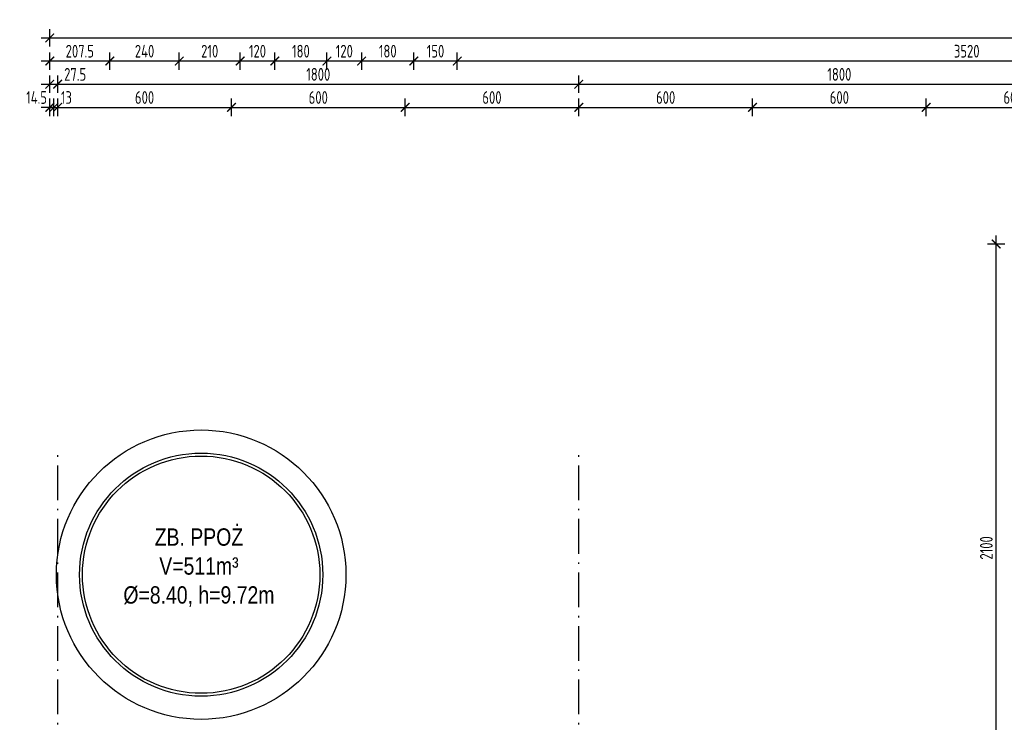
# Model space of a CAD drawing. Extents: x 153948 to 285449, y -89387 to -60195.
# Tile 51 of 100: x 248589 to 251990, y -74312 to -71884. Entities that reach past the tile are written whole.
import ezdxf

# ---------------------------------------------------------------- set-up
doc = ezdxf.new("R2010")
doc.units = 0
doc.header["$LTSCALE"] = 100
doc.header["$MEASUREMENT"] = 0
doc.header["$PDMODE"] = 1
doc.linetypes.add('ACAD_ISO10W100', pattern=[18.5, 12, -3, 0.5, -3])
doc.linetypes.add('DASHED2', pattern=[0.375, 0.25, -0.125])
doc.layers.get('0').update_dxf_attribs({"linetype": 'CONTINUOUS'})
doc.layers.get('DEFPOINTS').update_dxf_attribs({"linetype": 'CONTINUOUS'})
for name, color, linetype in [('ELEM. ZEW.', 3, 'CONTINUOUS'), ('FUNDAMENTY', 5, 'DASHED2'), ('OSIE', 8, 'ACAD_ISO10W100'), ('R-----OP', 2, 'CONTINUOUS'), ('WYMIARY', 1, 'CONTINUOUS')]:
    doc.layers.add(name, color=color, linetype=linetype)
doc.styles.add('DYBY-NORMALNY-0-8-N', font='ROMANS.SHX', dxfattribs={"width": 0.8})
doc.styles.add('STYLE2', font='isocp.shx', dxfattribs={"width": 0.8})
doc.dimstyles.new('KRESKI_100', dxfattribs={"dimscale": 20, "dimtxt": 2.2, "dimasz": 1.5, "dimexe": 1.5, "dimexo": 1.5, "dimgap": 0.6, "dimtad": 1, "dimdec": 1, "dimrnd": 0.5, "dimdsep": 46, "dimtxsty": 'STYLE2', "dimblk1": 'ARCHTICK', "dimblk2": 'ARCHTICK', "dimsah": 1, "dimcen": 2.5, "dimdle": 1.5, "dimclrd": 10, "dimclre": 10, "dimclrt": 15, "dimadec": 0, "dimazin": 0, "dimtfac": 1, "dimtdec": 1, "dimtmove": 1, "dimatfit": 3, "dimldrblk": 'ARCHTICK', "dimfxl": 1.5, "dimfxlon": 1, "dimtolj": 1, "dimtzin": 0, "dimarcsym": 0})

# ---------------------------------------------------------------- blocks, each defined once
blk = doc.blocks.new('_ARCHTICK')
at = {"color": 0, "linetype": 'ByBlock', "const_width": 0.15}
blk.add_lwpolyline([(-0.5, -0.5), (0.5, 0.5)], dxfattribs=at)
blk = doc.blocks.new('*D81')
at = {"layer": 'DEFPOINTS', "color": 0, "ltscale": 0.1, "transparency": 16777216}
for p in [(260307.9, -71947), (248692.9, -74816), (260307.9, -74816)]:
    blk.add_point(p, dxfattribs=at)
at = {"layer": 'WYMIARY', "color": 10, "lineweight": -2, "ltscale": 0.1, "transparency": 16777216}
for p, q in [((248692.9, -71977), (248692.9, -71917)), ((260307.9, -71977), (260307.9, -71917)), ((248662.9, -71947), (260337.9, -71947))]:
    blk.add_line(p, q, dxfattribs=at)
at = {"layer": 'WYMIARY', "color": 10, "lineweight": -2, "ltscale": 0.1, "transparency": 16777216, "xscale": 30, "yscale": 30, "zscale": 30, "rotation": 180}
blk.add_blockref('_ARCHTICK', (248692.9, -71947), dxfattribs=at)
at = {"layer": 'WYMIARY', "color": 10, "lineweight": -2, "ltscale": 0.1, "transparency": 16777216, "xscale": 30, "yscale": 30, "zscale": 30}
blk.add_blockref('_ARCHTICK', (260307.9, -71947), dxfattribs=at)
at = {"layer": 'WYMIARY', "color": 15, "ltscale": 0.1, "transparency": 16777216, "insert": (254500.4, -71913), "char_height": 44, "attachment_point": 5, "style": 'STYLE2'}
blk.add_mtext('\\A1;11615', dxfattribs=at)
blk = doc.blocks.new('*D93')
at = {"layer": 'DEFPOINTS', "color": 0, "ltscale": 0.1, "transparency": 16777216}
for p in [(250100.4, -72027), (250100.4, -72107), (253620.4, -72107)]:
    blk.add_point(p, dxfattribs=at)
at = {"layer": 'WYMIARY', "color": 10, "lineweight": -2, "ltscale": 0.1, "transparency": 16777216}
for p, q in [((250100.4, -72057), (250100.4, -71997)), ((253620.4, -72057), (253620.4, -71997)), ((253650.4, -72027), (250070.4, -72027))]:
    blk.add_line(p, q, dxfattribs=at)
at = {"layer": 'WYMIARY', "color": 10, "lineweight": -2, "ltscale": 0.1, "transparency": 16777216, "xscale": 30, "yscale": 30, "zscale": 30, "rotation": 180}
blk.add_blockref('_ARCHTICK', (250100.4, -72027), dxfattribs=at)
at = {"layer": 'WYMIARY', "color": 10, "lineweight": -2, "ltscale": 0.1, "transparency": 16777216, "xscale": 30, "yscale": 30, "zscale": 30}
blk.add_blockref('_ARCHTICK', (253620.4, -72027), dxfattribs=at)
at = {"layer": 'WYMIARY', "color": 15, "ltscale": 0.1, "transparency": 16777216, "insert": (251860.4, -71993), "char_height": 44, "attachment_point": 5, "style": 'STYLE2'}
blk.add_mtext('\\A1;3520', dxfattribs=at)
blk = doc.blocks.new('*D94')
at = {"layer": 'DEFPOINTS', "color": 0, "ltscale": 0.1, "transparency": 16777216}
for p in [(249950.4, -72027), (249950.4, -72107), (250100.4, -72107)]:
    blk.add_point(p, dxfattribs=at)
at = {"layer": 'WYMIARY', "color": 10, "lineweight": -2, "ltscale": 0.1, "transparency": 16777216}
for p, q in [((249950.4, -72057), (249950.4, -71997)), ((250100.4, -72057), (250100.4, -71997)), ((250130.4, -72027), (249920.4, -72027))]:
    blk.add_line(p, q, dxfattribs=at)
at = {"layer": 'WYMIARY', "color": 10, "lineweight": -2, "ltscale": 0.1, "transparency": 16777216, "xscale": 30, "yscale": 30, "zscale": 30, "rotation": 180}
blk.add_blockref('_ARCHTICK', (249950.4, -72027), dxfattribs=at)
at = {"layer": 'WYMIARY', "color": 10, "lineweight": -2, "ltscale": 0.1, "transparency": 16777216, "xscale": 30, "yscale": 30, "zscale": 30}
blk.add_blockref('_ARCHTICK', (250100.4, -72027), dxfattribs=at)
at = {"layer": 'WYMIARY', "color": 15, "ltscale": 0.1, "transparency": 16777216, "insert": (250025.4, -71993), "char_height": 44, "attachment_point": 5, "style": 'STYLE2'}
blk.add_mtext('\\A1;150', dxfattribs=at)
blk = doc.blocks.new('*D95')
at = {"layer": 'DEFPOINTS', "color": 0, "ltscale": 0.1, "transparency": 16777216}
for p in [(249770.4, -72027), (249770.4, -72107), (249950.4, -72107)]:
    blk.add_point(p, dxfattribs=at)
at = {"layer": 'WYMIARY', "color": 10, "lineweight": -2, "ltscale": 0.1, "transparency": 16777216}
for p, q in [((249770.4, -72057), (249770.4, -71997)), ((249950.4, -72057), (249950.4, -71997)), ((249980.4, -72027), (249740.4, -72027))]:
    blk.add_line(p, q, dxfattribs=at)
at = {"layer": 'WYMIARY', "color": 10, "lineweight": -2, "ltscale": 0.1, "transparency": 16777216, "xscale": 30, "yscale": 30, "zscale": 30, "rotation": 180}
blk.add_blockref('_ARCHTICK', (249770.4, -72027), dxfattribs=at)
at = {"layer": 'WYMIARY', "color": 10, "lineweight": -2, "ltscale": 0.1, "transparency": 16777216, "xscale": 30, "yscale": 30, "zscale": 30}
blk.add_blockref('_ARCHTICK', (249950.4, -72027), dxfattribs=at)
at = {"layer": 'WYMIARY', "color": 15, "ltscale": 0.1, "transparency": 16777216, "insert": (249860.4, -71993), "char_height": 44, "attachment_point": 5, "style": 'STYLE2'}
blk.add_mtext('\\A1;180', dxfattribs=at)
blk = doc.blocks.new('*D96')
at = {"layer": 'DEFPOINTS', "color": 0, "ltscale": 0.1, "transparency": 16777216}
for p in [(249650.4, -72027), (249650.4, -72107), (249770.4, -72107)]:
    blk.add_point(p, dxfattribs=at)
at = {"layer": 'WYMIARY', "color": 10, "lineweight": -2, "ltscale": 0.1, "transparency": 16777216}
for p, q in [((249650.4, -72057), (249650.4, -71997)), ((249770.4, -72057), (249770.4, -71997)), ((249800.4, -72027), (249620.4, -72027))]:
    blk.add_line(p, q, dxfattribs=at)
at = {"layer": 'WYMIARY', "color": 10, "lineweight": -2, "ltscale": 0.1, "transparency": 16777216, "xscale": 30, "yscale": 30, "zscale": 30, "rotation": 180}
blk.add_blockref('_ARCHTICK', (249650.4, -72027), dxfattribs=at)
at = {"layer": 'WYMIARY', "color": 10, "lineweight": -2, "ltscale": 0.1, "transparency": 16777216, "xscale": 30, "yscale": 30, "zscale": 30}
blk.add_blockref('_ARCHTICK', (249770.4, -72027), dxfattribs=at)
at = {"layer": 'WYMIARY', "color": 15, "ltscale": 0.1, "transparency": 16777216, "insert": (249710.4, -71993), "char_height": 44, "attachment_point": 5, "style": 'STYLE2'}
blk.add_mtext('\\A1;120', dxfattribs=at)
blk = doc.blocks.new('*D97')
at = {"layer": 'DEFPOINTS', "color": 0, "ltscale": 0.1, "transparency": 16777216}
for p in [(249470.4, -72027), (249470.4, -72107), (249650.4, -72107)]:
    blk.add_point(p, dxfattribs=at)
at = {"layer": 'WYMIARY', "color": 10, "lineweight": -2, "ltscale": 0.1, "transparency": 16777216}
for p, q in [((249470.4, -72057), (249470.4, -71997)), ((249650.4, -72057), (249650.4, -71997)), ((249680.4, -72027), (249440.4, -72027))]:
    blk.add_line(p, q, dxfattribs=at)
at = {"layer": 'WYMIARY', "color": 10, "lineweight": -2, "ltscale": 0.1, "transparency": 16777216, "xscale": 30, "yscale": 30, "zscale": 30, "rotation": 180}
blk.add_blockref('_ARCHTICK', (249470.4, -72027), dxfattribs=at)
at = {"layer": 'WYMIARY', "color": 10, "lineweight": -2, "ltscale": 0.1, "transparency": 16777216, "xscale": 30, "yscale": 30, "zscale": 30}
blk.add_blockref('_ARCHTICK', (249650.4, -72027), dxfattribs=at)
at = {"layer": 'WYMIARY', "color": 15, "ltscale": 0.1, "transparency": 16777216, "insert": (249560.4, -71993), "char_height": 44, "attachment_point": 5, "style": 'STYLE2'}
blk.add_mtext('\\A1;180', dxfattribs=at)
blk = doc.blocks.new('*D98')
at = {"layer": 'DEFPOINTS', "color": 0, "ltscale": 0.1, "transparency": 16777216}
for p in [(249350.4, -72027), (249350.4, -72107), (249470.4, -72107)]:
    blk.add_point(p, dxfattribs=at)
at = {"layer": 'WYMIARY', "color": 10, "lineweight": -2, "ltscale": 0.1, "transparency": 16777216}
for p, q in [((249350.4, -72057), (249350.4, -71997)), ((249470.4, -72057), (249470.4, -71997)), ((249500.4, -72027), (249320.4, -72027))]:
    blk.add_line(p, q, dxfattribs=at)
at = {"layer": 'WYMIARY', "color": 10, "lineweight": -2, "ltscale": 0.1, "transparency": 16777216, "xscale": 30, "yscale": 30, "zscale": 30, "rotation": 180}
blk.add_blockref('_ARCHTICK', (249350.4, -72027), dxfattribs=at)
at = {"layer": 'WYMIARY', "color": 10, "lineweight": -2, "ltscale": 0.1, "transparency": 16777216, "xscale": 30, "yscale": 30, "zscale": 30}
blk.add_blockref('_ARCHTICK', (249470.4, -72027), dxfattribs=at)
at = {"layer": 'WYMIARY', "color": 15, "ltscale": 0.1, "transparency": 16777216, "insert": (249410.4, -71993), "char_height": 44, "attachment_point": 5, "style": 'STYLE2'}
blk.add_mtext('\\A1;120', dxfattribs=at)
blk = doc.blocks.new('*D99')
at = {"layer": 'DEFPOINTS', "color": 0, "ltscale": 0.1, "transparency": 16777216}
for p in [(249140.4, -72027), (249140.4, -72107), (249350.4, -72107)]:
    blk.add_point(p, dxfattribs=at)
at = {"layer": 'WYMIARY', "color": 10, "lineweight": -2, "ltscale": 0.1, "transparency": 16777216}
for p, q in [((249140.4, -72057), (249140.4, -71997)), ((249350.4, -72057), (249350.4, -71997)), ((249380.4, -72027), (249110.4, -72027))]:
    blk.add_line(p, q, dxfattribs=at)
at = {"layer": 'WYMIARY', "color": 10, "lineweight": -2, "ltscale": 0.1, "transparency": 16777216, "xscale": 30, "yscale": 30, "zscale": 30, "rotation": 180}
blk.add_blockref('_ARCHTICK', (249140.4, -72027), dxfattribs=at)
at = {"layer": 'WYMIARY', "color": 10, "lineweight": -2, "ltscale": 0.1, "transparency": 16777216, "xscale": 30, "yscale": 30, "zscale": 30}
blk.add_blockref('_ARCHTICK', (249350.4, -72027), dxfattribs=at)
at = {"layer": 'WYMIARY', "color": 15, "ltscale": 0.1, "transparency": 16777216, "insert": (249245.4, -71993), "char_height": 44, "attachment_point": 5, "style": 'STYLE2'}
blk.add_mtext('\\A1;210', dxfattribs=at)
blk = doc.blocks.new('*D100')
at = {"layer": 'DEFPOINTS', "color": 0, "ltscale": 0.1, "transparency": 16777216}
for p in [(248900.4, -72027), (248900.4, -72107), (249140.4, -72107)]:
    blk.add_point(p, dxfattribs=at)
at = {"layer": 'WYMIARY', "color": 10, "lineweight": -2, "ltscale": 0.1, "transparency": 16777216}
for p, q in [((248900.4, -72057), (248900.4, -71997)), ((249140.4, -72057), (249140.4, -71997)), ((249170.4, -72027), (248870.4, -72027))]:
    blk.add_line(p, q, dxfattribs=at)
at = {"layer": 'WYMIARY', "color": 10, "lineweight": -2, "ltscale": 0.1, "transparency": 16777216, "xscale": 30, "yscale": 30, "zscale": 30, "rotation": 180}
blk.add_blockref('_ARCHTICK', (248900.4, -72027), dxfattribs=at)
at = {"layer": 'WYMIARY', "color": 10, "lineweight": -2, "ltscale": 0.1, "transparency": 16777216, "xscale": 30, "yscale": 30, "zscale": 30}
blk.add_blockref('_ARCHTICK', (249140.4, -72027), dxfattribs=at)
at = {"layer": 'WYMIARY', "color": 15, "ltscale": 0.1, "transparency": 16777216, "insert": (249020.4, -71993), "char_height": 44, "attachment_point": 5, "style": 'STYLE2'}
blk.add_mtext('\\A1;240', dxfattribs=at)
blk = doc.blocks.new('*D101')
at = {"layer": 'DEFPOINTS', "color": 0, "ltscale": 0.1, "transparency": 16777216}
for p in [(248692.9, -72027), (248692.9, -74816), (248900.4, -74816)]:
    blk.add_point(p, dxfattribs=at)
at = {"layer": 'WYMIARY', "color": 10, "lineweight": -2, "ltscale": 0.1, "transparency": 16777216}
for p, q in [((248692.9, -72057), (248692.9, -71997)), ((248900.4, -72057), (248900.4, -71997)), ((248930.4, -72027), (248662.9, -72027))]:
    blk.add_line(p, q, dxfattribs=at)
at = {"layer": 'WYMIARY', "color": 10, "lineweight": -2, "ltscale": 0.1, "transparency": 16777216, "xscale": 30, "yscale": 30, "zscale": 30, "rotation": 180}
blk.add_blockref('_ARCHTICK', (248692.9, -72027), dxfattribs=at)
at = {"layer": 'WYMIARY', "color": 10, "lineweight": -2, "ltscale": 0.1, "transparency": 16777216, "xscale": 30, "yscale": 30, "zscale": 30}
blk.add_blockref('_ARCHTICK', (248900.4, -72027), dxfattribs=at)
at = {"layer": 'WYMIARY', "color": 15, "ltscale": 0.1, "transparency": 16777216, "insert": (248796.7, -71993), "char_height": 44, "attachment_point": 5, "style": 'STYLE2'}
blk.add_mtext('\\A1;207.5', dxfattribs=at)
blk = doc.blocks.new('*D102')
at = {"layer": 'DEFPOINTS', "color": 0, "ltscale": 0.1, "transparency": 16777216}
for p in [(248720.4, -72107), (248720.4, -72187), (248692.9, -74816)]:
    blk.add_point(p, dxfattribs=at)
at = {"layer": 'WYMIARY', "color": 10, "lineweight": -2, "ltscale": 0.1, "transparency": 16777216}
for p, q in [((248692.9, -72137), (248692.9, -72077)), ((248720.4, -72137), (248720.4, -72077)), ((248662.9, -72107), (248750.4, -72107))]:
    blk.add_line(p, q, dxfattribs=at)
at = {"layer": 'WYMIARY', "color": 10, "lineweight": -2, "ltscale": 0.1, "transparency": 16777216, "xscale": 30, "yscale": 30, "zscale": 30, "rotation": 180}
blk.add_blockref('_ARCHTICK', (248692.9, -72107), dxfattribs=at)
at = {"layer": 'WYMIARY', "color": 10, "lineweight": -2, "ltscale": 0.1, "transparency": 16777216, "xscale": 30, "yscale": 30, "zscale": 30}
blk.add_blockref('_ARCHTICK', (248720.4, -72107), dxfattribs=at)
at = {"layer": 'WYMIARY', "color": 15, "ltscale": 0.1, "transparency": 16777216, "insert": (248780.6, -72073), "char_height": 44, "attachment_point": 5, "style": 'STYLE2'}
blk.add_mtext('\\A1;27.5', dxfattribs=at)
blk = doc.blocks.new('*D103')
at = {"layer": 'DEFPOINTS', "color": 0, "ltscale": 0.1, "transparency": 16777216}
for p in [(250520.4, -72107), (248720.4, -72187), (250520.4, -72187)]:
    blk.add_point(p, dxfattribs=at)
at = {"layer": 'WYMIARY', "color": 10, "lineweight": -2, "ltscale": 0.1, "transparency": 16777216}
for p, q in [((248720.4, -72137), (248720.4, -72077)), ((250520.4, -72137), (250520.4, -72077)), ((248690.4, -72107), (250550.4, -72107))]:
    blk.add_line(p, q, dxfattribs=at)
at = {"layer": 'WYMIARY', "color": 10, "lineweight": -2, "ltscale": 0.1, "transparency": 16777216, "xscale": 30, "yscale": 30, "zscale": 30, "rotation": 180}
blk.add_blockref('_ARCHTICK', (248720.4, -72107), dxfattribs=at)
at = {"layer": 'WYMIARY', "color": 10, "lineweight": -2, "ltscale": 0.1, "transparency": 16777216, "xscale": 30, "yscale": 30, "zscale": 30}
blk.add_blockref('_ARCHTICK', (250520.4, -72107), dxfattribs=at)
at = {"layer": 'WYMIARY', "color": 15, "ltscale": 0.1, "transparency": 16777216, "insert": (249620.4, -72073), "char_height": 44, "attachment_point": 5, "style": 'STYLE2'}
blk.add_mtext('\\A1;1800', dxfattribs=at)
blk = doc.blocks.new('*D104')
at = {"layer": 'DEFPOINTS', "color": 0, "ltscale": 0.1, "transparency": 16777216}
for p in [(252320.4, -72107), (250520.4, -72187), (252320.4, -72187)]:
    blk.add_point(p, dxfattribs=at)
at = {"layer": 'WYMIARY', "color": 10, "lineweight": -2, "ltscale": 0.1, "transparency": 16777216}
for p, q in [((250520.4, -72137), (250520.4, -72077)), ((252320.4, -72137), (252320.4, -72077)), ((250490.4, -72107), (252350.4, -72107))]:
    blk.add_line(p, q, dxfattribs=at)
at = {"layer": 'WYMIARY', "color": 10, "lineweight": -2, "ltscale": 0.1, "transparency": 16777216, "xscale": 30, "yscale": 30, "zscale": 30, "rotation": 180}
blk.add_blockref('_ARCHTICK', (250520.4, -72107), dxfattribs=at)
at = {"layer": 'WYMIARY', "color": 10, "lineweight": -2, "ltscale": 0.1, "transparency": 16777216, "xscale": 30, "yscale": 30, "zscale": 30}
blk.add_blockref('_ARCHTICK', (252320.4, -72107), dxfattribs=at)
at = {"layer": 'WYMIARY', "color": 15, "ltscale": 0.1, "transparency": 16777216, "insert": (251420.4, -72073), "char_height": 44, "attachment_point": 5, "style": 'STYLE2'}
blk.add_mtext('\\A1;1800', dxfattribs=at)
blk = doc.blocks.new('*D112')
at = {"layer": 'DEFPOINTS', "color": 0, "ltscale": 0.1, "transparency": 16777216}
for p in [(248707.4, -72187), (248707.4, -72267), (248692.9, -74816)]:
    blk.add_point(p, dxfattribs=at)
at = {"layer": 'WYMIARY', "color": 10, "lineweight": -2, "ltscale": 0.1, "transparency": 16777216}
for p, q in [((248692.9, -72217), (248692.9, -72157)), ((248707.4, -72217), (248707.4, -72157)), ((248692.9, -72187), (248662.9, -72187)), ((248692.9, -72187), (248707.4, -72187)), ((248707.4, -72187), (248737.4, -72187))]:
    blk.add_line(p, q, dxfattribs=at)
at = {"layer": 'WYMIARY', "color": 10, "lineweight": -2, "ltscale": 0.1, "transparency": 16777216, "xscale": 30, "yscale": 30, "zscale": 30}
blk.add_blockref('_ARCHTICK', (248692.9, -72187), dxfattribs=at)
at = {"layer": 'WYMIARY', "color": 10, "lineweight": -2, "ltscale": 0.1, "transparency": 16777216, "xscale": 30, "yscale": 30, "zscale": 30, "rotation": 180}
blk.add_blockref('_ARCHTICK', (248707.4, -72187), dxfattribs=at)
at = {"layer": 'WYMIARY', "color": 15, "ltscale": 0.1, "transparency": 16777216, "insert": (248647.4, -72153), "char_height": 44, "attachment_point": 5, "style": 'STYLE2'}
blk.add_mtext('\\A1;14.5', dxfattribs=at)
blk = doc.blocks.new('*D113')
at = {"layer": 'DEFPOINTS', "color": 0, "ltscale": 0.1, "transparency": 16777216}
for p in [(248720.4, -72187), (248707.4, -72267), (248720.4, -72267)]:
    blk.add_point(p, dxfattribs=at)
at = {"layer": 'WYMIARY', "color": 10, "lineweight": -2, "ltscale": 0.1, "transparency": 16777216}
for p, q in [((248707.4, -72217), (248707.4, -72157)), ((248720.4, -72217), (248720.4, -72157)), ((248707.4, -72187), (248677.4, -72187)), ((248707.4, -72187), (248720.4, -72187)), ((248720.4, -72187), (248750.4, -72187))]:
    blk.add_line(p, q, dxfattribs=at)
at = {"layer": 'WYMIARY', "color": 10, "lineweight": -2, "ltscale": 0.1, "transparency": 16777216, "xscale": 30, "yscale": 30, "zscale": 30}
blk.add_blockref('_ARCHTICK', (248707.4, -72187), dxfattribs=at)
at = {"layer": 'WYMIARY', "color": 10, "lineweight": -2, "ltscale": 0.1, "transparency": 16777216, "xscale": 30, "yscale": 30, "zscale": 30, "rotation": 180}
blk.add_blockref('_ARCHTICK', (248720.4, -72187), dxfattribs=at)
at = {"layer": 'WYMIARY', "color": 15, "ltscale": 0.1, "transparency": 16777216, "insert": (248750.4, -72153), "char_height": 44, "attachment_point": 5, "style": 'STYLE2'}
blk.add_mtext('\\A1;13', dxfattribs=at)
blk = doc.blocks.new('*D114')
at = {"layer": 'DEFPOINTS', "color": 0, "ltscale": 0.1, "transparency": 16777216}
for p in [(249320.4, -72187), (249320.4, -72267), (248720.4, -72347)]:
    blk.add_point(p, dxfattribs=at)
at = {"layer": 'WYMIARY', "color": 10, "lineweight": -2, "ltscale": 0.1, "transparency": 16777216}
for p, q in [((248720.4, -72217), (248720.4, -72157)), ((249320.4, -72217), (249320.4, -72157)), ((248690.4, -72187), (249350.4, -72187))]:
    blk.add_line(p, q, dxfattribs=at)
at = {"layer": 'WYMIARY', "color": 10, "lineweight": -2, "ltscale": 0.1, "transparency": 16777216, "xscale": 30, "yscale": 30, "zscale": 30, "rotation": 180}
blk.add_blockref('_ARCHTICK', (248720.4, -72187), dxfattribs=at)
at = {"layer": 'WYMIARY', "color": 10, "lineweight": -2, "ltscale": 0.1, "transparency": 16777216, "xscale": 30, "yscale": 30, "zscale": 30}
blk.add_blockref('_ARCHTICK', (249320.4, -72187), dxfattribs=at)
at = {"layer": 'WYMIARY', "color": 15, "ltscale": 0.1, "transparency": 16777216, "insert": (249020.4, -72153), "char_height": 44, "attachment_point": 5, "style": 'STYLE2'}
blk.add_mtext('\\A1;600', dxfattribs=at)
blk = doc.blocks.new('*D115')
at = {"layer": 'DEFPOINTS', "color": 0, "ltscale": 0.1, "transparency": 16777216}
for p in [(249920.4, -72187), (249320.4, -72267), (249920.4, -72267)]:
    blk.add_point(p, dxfattribs=at)
at = {"layer": 'WYMIARY', "color": 10, "lineweight": -2, "ltscale": 0.1, "transparency": 16777216}
for p, q in [((249320.4, -72217), (249320.4, -72157)), ((249920.4, -72217), (249920.4, -72157)), ((249290.4, -72187), (249950.4, -72187))]:
    blk.add_line(p, q, dxfattribs=at)
at = {"layer": 'WYMIARY', "color": 10, "lineweight": -2, "ltscale": 0.1, "transparency": 16777216, "xscale": 30, "yscale": 30, "zscale": 30, "rotation": 180}
blk.add_blockref('_ARCHTICK', (249320.4, -72187), dxfattribs=at)
at = {"layer": 'WYMIARY', "color": 10, "lineweight": -2, "ltscale": 0.1, "transparency": 16777216, "xscale": 30, "yscale": 30, "zscale": 30}
blk.add_blockref('_ARCHTICK', (249920.4, -72187), dxfattribs=at)
at = {"layer": 'WYMIARY', "color": 15, "ltscale": 0.1, "transparency": 16777216, "insert": (249620.4, -72153), "char_height": 44, "attachment_point": 5, "style": 'STYLE2'}
blk.add_mtext('\\A1;600', dxfattribs=at)
blk = doc.blocks.new('*D116')
at = {"layer": 'DEFPOINTS', "color": 0, "ltscale": 0.1, "transparency": 16777216}
for p in [(250520.4, -72187), (250520.4, -72267), (249920.4, -74482.3)]:
    blk.add_point(p, dxfattribs=at)
at = {"layer": 'WYMIARY', "color": 10, "lineweight": -2, "ltscale": 0.1, "transparency": 16777216}
for p, q in [((249920.4, -72217), (249920.4, -72157)), ((250520.4, -72217), (250520.4, -72157)), ((249890.4, -72187), (250550.4, -72187))]:
    blk.add_line(p, q, dxfattribs=at)
at = {"layer": 'WYMIARY', "color": 10, "lineweight": -2, "ltscale": 0.1, "transparency": 16777216, "xscale": 30, "yscale": 30, "zscale": 30, "rotation": 180}
blk.add_blockref('_ARCHTICK', (249920.4, -72187), dxfattribs=at)
at = {"layer": 'WYMIARY', "color": 10, "lineweight": -2, "ltscale": 0.1, "transparency": 16777216, "xscale": 30, "yscale": 30, "zscale": 30}
blk.add_blockref('_ARCHTICK', (250520.4, -72187), dxfattribs=at)
at = {"layer": 'WYMIARY', "color": 15, "ltscale": 0.1, "transparency": 16777216, "insert": (250220.4, -72153), "char_height": 44, "attachment_point": 5, "style": 'STYLE2'}
blk.add_mtext('\\A1;600', dxfattribs=at)
blk = doc.blocks.new('*D117')
at = {"layer": 'DEFPOINTS', "color": 0, "ltscale": 0.1, "transparency": 16777216}
for p in [(251120.4, -72187), (250520.4, -72267), (251120.4, -72267)]:
    blk.add_point(p, dxfattribs=at)
at = {"layer": 'WYMIARY', "color": 10, "lineweight": -2, "ltscale": 0.1, "transparency": 16777216}
for p, q in [((250520.4, -72217), (250520.4, -72157)), ((251120.4, -72217), (251120.4, -72157)), ((250490.4, -72187), (251150.4, -72187))]:
    blk.add_line(p, q, dxfattribs=at)
at = {"layer": 'WYMIARY', "color": 10, "lineweight": -2, "ltscale": 0.1, "transparency": 16777216, "xscale": 30, "yscale": 30, "zscale": 30, "rotation": 180}
blk.add_blockref('_ARCHTICK', (250520.4, -72187), dxfattribs=at)
at = {"layer": 'WYMIARY', "color": 10, "lineweight": -2, "ltscale": 0.1, "transparency": 16777216, "xscale": 30, "yscale": 30, "zscale": 30}
blk.add_blockref('_ARCHTICK', (251120.4, -72187), dxfattribs=at)
at = {"layer": 'WYMIARY', "color": 15, "ltscale": 0.1, "transparency": 16777216, "insert": (250820.4, -72153), "char_height": 44, "attachment_point": 5, "style": 'STYLE2'}
blk.add_mtext('\\A1;600', dxfattribs=at)
blk = doc.blocks.new('*D118')
at = {"layer": 'DEFPOINTS', "color": 0, "ltscale": 0.1, "transparency": 16777216}
for p in [(251720.4, -72187), (251120.4, -72267), (251720.4, -72267)]:
    blk.add_point(p, dxfattribs=at)
at = {"layer": 'WYMIARY', "color": 10, "lineweight": -2, "ltscale": 0.1, "transparency": 16777216}
for p, q in [((251120.4, -72217), (251120.4, -72157)), ((251720.4, -72217), (251720.4, -72157)), ((251090.4, -72187), (251750.4, -72187))]:
    blk.add_line(p, q, dxfattribs=at)
at = {"layer": 'WYMIARY', "color": 10, "lineweight": -2, "ltscale": 0.1, "transparency": 16777216, "xscale": 30, "yscale": 30, "zscale": 30, "rotation": 180}
blk.add_blockref('_ARCHTICK', (251120.4, -72187), dxfattribs=at)
at = {"layer": 'WYMIARY', "color": 10, "lineweight": -2, "ltscale": 0.1, "transparency": 16777216, "xscale": 30, "yscale": 30, "zscale": 30}
blk.add_blockref('_ARCHTICK', (251720.4, -72187), dxfattribs=at)
at = {"layer": 'WYMIARY', "color": 15, "ltscale": 0.1, "transparency": 16777216, "insert": (251420.4, -72153), "char_height": 44, "attachment_point": 5, "style": 'STYLE2'}
blk.add_mtext('\\A1;600', dxfattribs=at)
blk = doc.blocks.new('*D119')
at = {"layer": 'DEFPOINTS', "color": 0, "ltscale": 0.1, "transparency": 16777216}
for p in [(252320.4, -72187), (252320.4, -72267), (251720.4, -74482.3)]:
    blk.add_point(p, dxfattribs=at)
at = {"layer": 'WYMIARY', "color": 10, "lineweight": -2, "ltscale": 0.1, "transparency": 16777216}
for p, q in [((251720.4, -72217), (251720.4, -72157)), ((252320.4, -72217), (252320.4, -72157)), ((251690.4, -72187), (252350.4, -72187))]:
    blk.add_line(p, q, dxfattribs=at)
at = {"layer": 'WYMIARY', "color": 10, "lineweight": -2, "ltscale": 0.1, "transparency": 16777216, "xscale": 30, "yscale": 30, "zscale": 30, "rotation": 180}
blk.add_blockref('_ARCHTICK', (251720.4, -72187), dxfattribs=at)
at = {"layer": 'WYMIARY', "color": 10, "lineweight": -2, "ltscale": 0.1, "transparency": 16777216, "xscale": 30, "yscale": 30, "zscale": 30}
blk.add_blockref('_ARCHTICK', (252320.4, -72187), dxfattribs=at)
at = {"layer": 'WYMIARY', "color": 15, "ltscale": 0.1, "transparency": 16777216, "insert": (252020.4, -72153), "char_height": 44, "attachment_point": 5, "style": 'STYLE2'}
blk.add_mtext('\\A1;600', dxfattribs=at)
blk = doc.blocks.new('*D390')
at = {"layer": 'DEFPOINTS', "color": 0, "ltscale": 0.1, "transparency": 16777216}
for p in [(251962.2, -72659.5), (252036.9, -72659.5), (252036.9, -74759.5)]:
    blk.add_point(p, dxfattribs=at)
at = {"layer": 'WYMIARY', "color": 10, "lineweight": -2, "ltscale": 0.1, "transparency": 16777216}
for p, q in [((251962.2, -74789.5), (251962.2, -72629.5)), ((251992.2, -72659.5), (251932.2, -72659.5)), ((251992.2, -74759.5), (251932.2, -74759.5))]:
    blk.add_line(p, q, dxfattribs=at)
at = {"layer": 'WYMIARY', "color": 10, "lineweight": -2, "ltscale": 0.1, "transparency": 16777216, "xscale": 30, "yscale": 30, "zscale": 30}
for p, rotation in [((251962.2, -72659.5), 90), ((251962.2, -74759.5), 270)]:
    blk.add_blockref('_ARCHTICK', p, dxfattribs=dict(at, rotation=rotation))
at = {"layer": 'WYMIARY', "color": 15, "ltscale": 0.1, "transparency": 16777216, "insert": (251928.2, -73709.5), "char_height": 44, "attachment_point": 5, "rotation": 90, "style": 'STYLE2'}
blk.add_mtext('\\A1;2100', dxfattribs=at)

msp = doc.modelspace()

# ---------------------------------------------------------------- linework, layer by layer
at = {"layer": 'ELEM. ZEW.', "ltscale": 0.1}
for radius in [420, 410]:
    msp.add_circle((249215.9, -73802.05), radius, dxfattribs=at)
at = {"layer": 'FUNDAMENTY', "linetype": 'Continuous'}
msp.add_circle((249215.9, -73802.05), 500, dxfattribs=at)
at = {"layer": 'OSIE', "ltscale": 0.1}
for p, q in [((248720.4, -86679.55), (248720.4, -73374.65)), ((250520.4, -86679.55), (250520.4, -73374.65))]:
    msp.add_line(p, q, dxfattribs=at)

# ---------------------------------------------------------------- texts
at = {"layer": 'R-----OP', "color": 2, "insert": (249208.16, -73642), "char_height": 60, "attachment_point": 2, "style": 'DYBY-NORMALNY-0-8-N'}
msp.add_mtext('{\\fArial|b0|i0|c238|p34;ZB. PPOŻ\\PV=511m\\C256;³\\P%%C=8.40, h=9.72m}', dxfattribs=at)

# ---------------------------------------------------------------- dimensions: what is measured, and where the dimension line sits
at = {"layer": 'WYMIARY', "ltscale": 0.1}
for base, p1, p2, picture, middle in [((260307.9, -71946.96), (248692.9, -74816.05), (260307.9, -74816.05), '*D81', (254500.4, -71912.96)), ((248692.9, -72026.96), (248900.4, -74816.05), (248692.9, -74816.05), '*D101', (248796.65, -71992.95)), ((248900.4, -72026.96), (249140.4, -72106.96), (248900.4, -72106.96), '*D100', (249020.4, -71992.95)), ((249140.4, -72026.96), (249350.4, -72106.96), (249140.4, -72106.96), '*D99', (249245.4, -71992.95)), ((249350.4, -72026.96), (249470.4, -72106.96), (249350.4, -72106.96), '*D98', (249410.4, -71992.95)), ((249470.4, -72026.96), (249650.4, -72106.96), (249470.4, -72106.96), '*D97', (249560.4, -71992.96)), ((249650.4, -72026.96), (249770.4, -72106.96), (249650.4, -72106.96), '*D96', (249710.4, -71992.95)), ((249770.4, -72026.96), (249950.4, -72106.96), (249770.4, -72106.96), '*D95', (249860.4, -71992.96)), ((249950.4, -72026.96), (250100.4, -72106.96), (249950.4, -72106.96), '*D94', (250025.4, -71992.96)), ((250100.4, -72026.96), (253620.4, -72106.96), (250100.4, -72106.96), '*D93', (251860.4, -71992.95)), ((250520.4, -72106.96), (248720.4, -72186.96), (250520.4, -72186.96), '*D103', (249620.4, -72072.96)), ((252320.4, -72106.96), (250520.4, -72186.96), (252320.4, -72186.96), '*D104', (251420.4, -72072.96)), ((249320.4, -72186.96), (248720.4, -72346.96), (249320.4, -72266.96), '*D114', (249020.4, -72152.96)), ((249920.4, -72186.96), (249320.4, -72266.96), (249920.4, -72266.96), '*D115', (249620.4, -72152.96)), ((250520.4, -72186.96), (249920.4, -74482.32), (250520.4, -72266.96), '*D116', (250220.4, -72152.96)), ((251120.4, -72186.96), (250520.4, -72266.96), (251120.4, -72266.96), '*D117', (250820.4, -72152.96)), ((251720.4, -72186.96), (251120.4, -72266.96), (251720.4, -72266.96), '*D118', (251420.4, -72152.96)), ((252320.4, -72186.96), (251720.4, -74482.32), (252320.4, -72266.96), '*D119', (252020.4, -72152.96))]:
    dim = msp.add_linear_dim(base=base, p1=p1, p2=p2, dimstyle='KRESKI_100', dxfattribs=at)
    dim.commit()
    dim.dimension.update_dxf_attribs({"geometry": picture, "text_midpoint": middle})
for base, p1, p2, picture, middle in [((248720.4, -72106.96), (248692.9, -74816.05), (248720.4, -72186.96), '*D102', (248780.62, -72106.96)), ((248707.4, -72186.96), (248692.9, -74816.05), (248707.4, -72266.96), '*D112', (248647.36, -72186.96)), ((248720.4, -72186.96), (248707.4, -72266.96), (248720.4, -72266.96), '*D113', (248750.4, -72186.96))]:
    dim = msp.add_linear_dim(base=base, p1=p1, p2=p2, dimstyle='KRESKI_100', dxfattribs=at)
    dim.commit()
    dim.dimension.update_dxf_attribs({"geometry": picture, "text_midpoint": middle, "dimtype": 160})
dim = msp.add_linear_dim(base=(251962.21, -72659.55), p1=(252036.95, -74759.55), p2=(252036.95, -72659.55), angle=90, dimstyle='KRESKI_100', dxfattribs=at)
dim.commit()
dim.dimension.update_dxf_attribs({"geometry": '*D390', "text_midpoint": (251928.21, -73709.55)})

doc.saveas('drawing.dxf')
